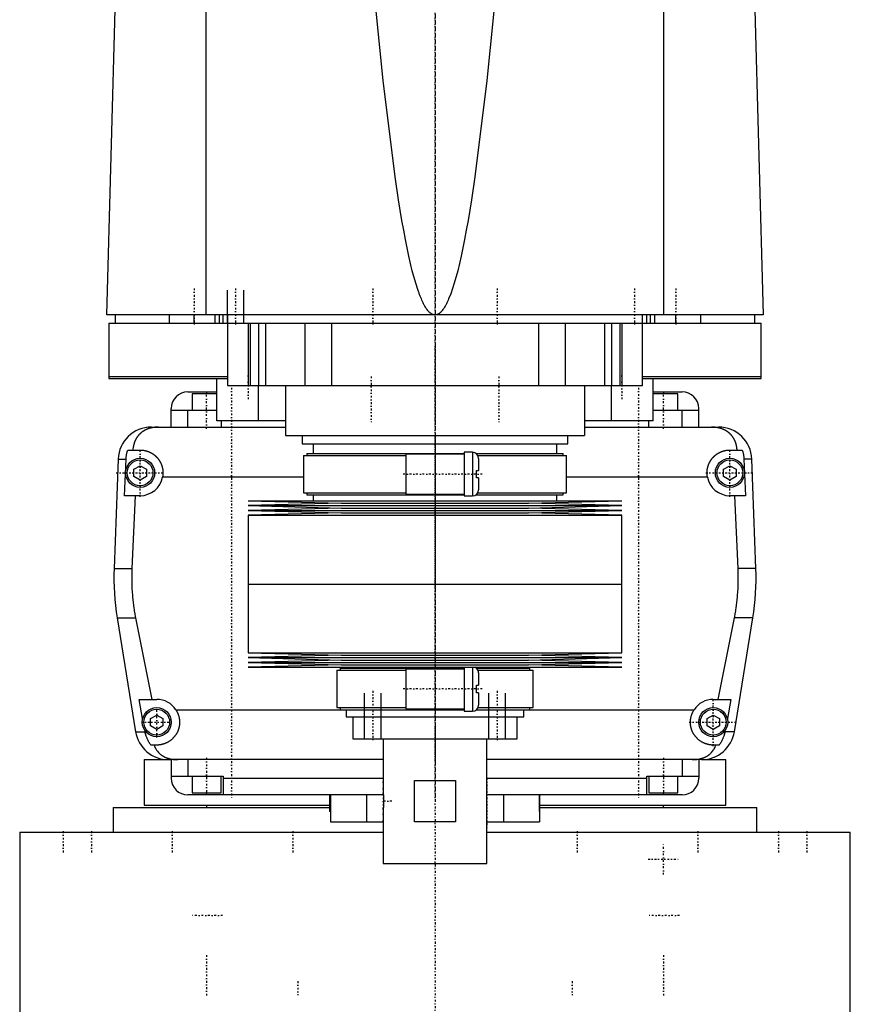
# Model space of a CAD drawing. Extents: x -120 to 120, y -1 to 896.
# Tile 2 of 3: x -100 to 100, y 322 to 559. Entities that reach past the tile are written whole.
import ezdxf

# ---------------------------------------------------------------- set-up
doc = ezdxf.new("R2010")
doc.units = 0
doc.linetypes.add('CENTER', pattern=[1.5, 0.45, -0.5, 0.05, -0.5])
for name, color, linetype in [('AM_0', 7, 'CONTINUOUS'), ('AM_10', 7, 'CONTINUOUS'), ('AM_7', 7, 'CENTER')]:
    doc.layers.add(name, color=color, linetype=linetype)

msp = doc.modelspace()

# ---------------------------------------------------------------- linework, layer by layer
at = {"layer": 'AM_0', "color": 7, "linetype": 'CONTINUOUS'}
for p, q in [((-55.06, 487.5), (-55.06, 569.6)), ((55.06, 487.5), (55.06, 569.6)), ((-79, 487.5), (-76.83, 568.63)), ((76.83, 568.63), (79, 487.5)), ((79, 487.5), (-79, 487.5)), ((-77, 487.5), (-77, 485.5)), ((-64, 487.5), (-64, 485.5)), ((-58, 485.5), (-58, 487.5)), ((-52.9, 485.5), (-52.9, 487.5)), ((-51.9, 485.5), (-51.9, 487.5)), ((-51, 485.5), (-51, 487.5)), ((-50, 487.5), (-50, 470.5)), ((50, 470.5), (50, 487.5)), ((51, 485.5), (51, 487.5)), ((51.9, 485.5), (51.9, 487.5)), ((52.9, 485.5), (52.9, 487.5)), ((58, 485.5), (58, 487.5)), ((64, 485.5), (64, 487.5)), ((77, 485.5), (77, 487.5)), ((-78.5, 485.5), (78.5, 485.5)), ((-78.5, 485.5), (-78.5, 472.2)), ((-45, 485.5), (-45, 470.5)), ((-44.5, 485.5), (-44.5, 470.5)), ((-42.5, 485.5), (-42.5, 470.5)), ((-40.83, 485.5), (-40.83, 470.5)), ((-31.31, 485.5), (-31.31, 470.5)), ((-24.92, 485.5), (-24.92, 470.5)), ((24.92, 485.5), (24.92, 470.5)), ((31.31, 485.5), (31.31, 470.5)), ((40.83, 485.5), (40.83, 470.5)), ((42.5, 485.5), (42.5, 470.5)), ((44.5, 485.5), (44.5, 470.5)), ((45, 485.5), (45, 470.5)), ((78.5, 472.2), (78.5, 485.5)), ((-78.5, 472.7), (-50.02, 472.7)), ((-78.5, 472.2), (-50.02, 472.2)), ((-52.5, 462), (-52.5, 472.2)), ((50.02, 472.7), (78.5, 472.7)), ((50.02, 472.2), (78.5, 472.2)), ((52.5, 462), (52.5, 472.2)), ((-50, 470.5), (50, 470.5)), ((-42.5, 462), (-42.5, 470.5)), ((-36, 470.5), (-36, 458.5)), ((36, 470.5), (36, 458.5)), ((42.5, 462), (42.5, 470.5)), ((-59.5, 469), (-52.5, 469)), ((-58.5, 468.5), (-58.5, 464.5)), ((-52.5, 468.5), (-58.5, 468.5)), ((-55, 469), (-55, 468.5)), ((52.5, 469), (59.5, 469)), ((58.5, 468.5), (52.5, 468.5)), ((55, 469), (55, 468.5)), ((58.5, 464.5), (58.5, 468.5)), ((-63.5, 460.5), (-63.5, 465)), ((-52.5, 464.5), (-63.5, 464.5)), ((-59.5, 460.5), (-59.5, 464.5)), ((63.5, 464.5), (52.5, 464.5)), ((59.5, 460.5), (59.5, 464.5)), ((63.5, 460.5), (63.5, 465)), ((-68.3, 460.5), (-36, 460.5)), ((-36, 462), (-52.5, 462)), ((-51.5, 462), (-51.5, 460.5)), ((52.5, 462), (36, 462)), ((36, 460.5), (68.3, 460.5)), ((51.5, 460.5), (51.5, 462)), ((-36, 458.5), (36, 458.5)), ((-32, 458.5), (-32, 456.5)), ((32, 456.5), (32, 458.5)), ((-73.97, 455), (-71, 455)), ((-32, 456.5), (32, 456.5)), ((-29.35, 456.5), (-29.35, 454.2)), ((29.35, 454.2), (29.35, 456.5)), ((71, 455), (73.97, 455)), ((-76.29, 452.8), (-77.28, 426.46)), ((-76.29, 452.8), (-74.4, 452.8)), ((-74.75, 444), (-74.4, 452.8)), ((-31.65, 453.7), (-31.65, 444.7)), ((-31.65, 453.7), (-7, 453.7)), ((-30.85, 454.2), (-30.85, 453.7)), ((-30.85, 454.2), (7, 454.2)), ((7, 454), (-7, 454)), ((-7, 454), (-7, 444.4)), ((9, 454.45), (7, 454.45)), ((7, 454.45), (7, 443.95)), ((9, 454.45), (9, 443.95)), ((9.83, 454.2), (30.85, 454.2)), ((10.3, 453.7), (31.65, 453.7)), ((10.5, 452.95), (10.5, 450.1)), ((30.85, 453.7), (30.85, 454.2)), ((31.65, 444.7), (31.65, 453.7)), ((76.29, 452.8), (74.4, 452.8)), ((74.4, 452.8), (74.75, 444)), ((77.28, 426.46), (76.29, 452.8)), ((-72.5, 450.37), (-71, 451.23)), ((-72.5, 448.63), (-72.5, 450.37)), ((-71, 451.23), (-69.5, 450.37)), ((-69.5, 450.37), (-69.5, 448.63)), ((69.5, 450.37), (71, 451.23)), ((69.5, 448.63), (69.5, 450.37)), ((71, 451.23), (72.5, 450.37)), ((72.5, 450.37), (72.5, 448.63)), ((-71, 447.77), (-72.5, 448.63)), ((-69.5, 448.63), (-71, 447.77)), ((-31.65, 448.5), (-65.59, 448.5)), ((10, 448.3), (10, 450.1)), ((10, 450.1), (10.5, 450.1)), ((10.5, 448.3), (10, 448.3)), ((10.5, 448.3), (10.5, 445.45)), ((65.59, 448.5), (31.65, 448.5)), ((71, 447.77), (69.5, 448.63)), ((72.5, 448.63), (71, 447.77)), ((-71, 444), (-74.75, 444)), ((-72.2, 444), (-72.97, 426.46)), ((-31.65, 444.7), (-7, 444.7)), ((-30.85, 444.7), (-30.85, 444.2)), ((-30.85, 444.2), (7, 444.2)), ((-29.35, 444.2), (-29.35, 442.75)), ((-7, 444.4), (7, 444.4)), ((7, 443.95), (9, 443.95)), ((9.83, 444.2), (30.85, 444.2)), ((10.3, 444.7), (31.65, 444.7)), ((29.35, 442.75), (29.35, 444.2)), ((30.85, 444.2), (30.85, 444.7)), ((74.75, 444), (71, 444)), ((72.97, 426.46), (72.2, 444)), ((-45, 442.75), (-22.5, 442.18)), ((-45, 442.75), (45, 442.75)), ((-22.5, 442.18), (-45, 441.61)), ((-45, 441.61), (-22.5, 441.04)), ((-45, 441.61), (45, 441.61)), ((-22.5, 441.04), (-45, 440.47)), ((-22.5, 442.18), (22.5, 442.18)), ((-22.5, 441.04), (22.5, 441.04)), ((22.5, 442.18), (45, 442.75)), ((45, 441.61), (22.5, 442.18)), ((22.5, 441.04), (45, 441.61)), ((45, 440.47), (22.5, 441.04)), ((-45, 440.47), (-22.5, 439.9)), ((-45, 440.47), (45, 440.47)), ((-22.5, 439.9), (-45, 439.33)), ((-45, 439.33), (-45, 422.75)), ((-45, 439.33), (45, 439.33)), ((-22.5, 439.9), (22.5, 439.9)), ((22.5, 439.9), (45, 440.47)), ((45, 439.33), (22.5, 439.9)), ((45, 422.75), (45, 439.33)), ((-77.28, 426.46), (-72.97, 426.46)), ((77.28, 426.46), (72.97, 426.46)), ((-45, 422.75), (45, 422.75)), ((-45, 422.75), (-45, 406.17)), ((-45, 422.75), (0, 422.75)), ((45, 406.17), (45, 422.75)), ((-76.54, 414.6), (-72.1, 387.22)), ((-76.54, 414.6), (-72.1, 414.6)), ((-72.1, 414.6), (-68.19, 395)), ((68.19, 395), (72.1, 414.6)), ((76.54, 414.6), (72.1, 414.6)), ((72.1, 387.22), (76.54, 414.6)), ((-45, 406.17), (-22.5, 405.6)), ((-45, 406.17), (45, 406.17)), ((-22.5, 405.6), (-45, 405.03)), ((-22.5, 405.6), (22.5, 405.6)), ((22.5, 405.6), (45, 406.17)), ((45, 405.03), (22.5, 405.6)), ((-45, 405.03), (-22.5, 404.46)), ((-45, 405.03), (45, 405.03)), ((-22.5, 404.46), (-45, 403.89)), ((-45, 403.89), (-22.5, 403.32)), ((-45, 403.89), (45, 403.89)), ((-22.5, 403.32), (-45, 402.75)), ((-22.5, 404.46), (22.5, 404.46)), ((-22.5, 403.32), (22.5, 403.32)), ((22.5, 404.46), (45, 405.03)), ((45, 403.89), (22.5, 404.46)), ((22.5, 403.32), (45, 403.89)), ((45, 402.75), (22.5, 403.32)), ((-45, 402.75), (45, 402.75)), ((-23.65, 402), (-23.65, 393)), ((-23.65, 402), (-7, 402)), ((-22.85, 402.5), (-22.85, 402)), ((-22.85, 402.5), (7, 402.5)), ((-21.35, 402.75), (-21.35, 402.5)), ((7, 402.3), (-7, 402.3)), ((-7, 402.3), (-7, 392.7)), ((7, 402.75), (7, 392.12)), ((9, 402.75), (9, 392.12)), ((9.99, 402.5), (22.85, 402.5)), ((10.36, 402), (23.65, 402)), ((10.5, 401.37), (10.5, 398.4)), ((21.35, 402.5), (21.35, 402.75)), ((22.85, 402), (22.85, 402.5)), ((23.65, 393), (23.65, 402)), ((10, 396.6), (10, 398.4)), ((10, 398.4), (10.5, 398.4)), ((10.5, 396.6), (10, 396.6)), ((10.5, 396.6), (10.5, 393.62)), ((-71.21, 395), (-67, 395)), ((-70.39, 390.38), (-71.21, 395)), ((67, 395), (71.21, 395)), ((71.21, 395), (70.39, 390.38)), ((-68.5, 390.37), (-67, 391.23)), ((-67, 391.23), (-65.5, 390.37)), ((-62.39, 392.5), (-9.13, 392.5)), ((-23.65, 393), (-7, 393)), ((-22.85, 393), (-22.85, 392.5)), ((-22.85, 392.5), (7.01, 392.5)), ((-21.35, 392.5), (-21.35, 390.8)), ((-7, 392.7), (7, 392.7)), ((7, 392.12), (9, 392.12)), ((9.99, 392.5), (22.85, 392.5)), ((10.36, 393), (23.65, 393)), ((21.35, 390.8), (21.35, 392.5)), ((21.35, 392.5), (62.39, 392.5)), ((22.85, 392.5), (22.85, 393)), ((65.5, 390.37), (67, 391.23)), ((67, 391.23), (68.5, 390.37)), ((-68.5, 388.63), (-68.5, 390.37)), ((-67, 387.77), (-68.5, 388.63)), ((-65.5, 388.63), (-67, 387.77)), ((-65.5, 390.37), (-65.5, 388.63)), ((-21.35, 390.8), (21.35, 390.8)), ((-19.75, 390.8), (-19.75, 385.5)), ((19.75, 385.5), (19.75, 390.8)), ((65.5, 388.63), (65.5, 390.37)), ((67, 387.77), (65.5, 388.63)), ((68.5, 388.63), (67, 387.77)), ((68.5, 390.37), (68.5, 388.63)), ((-72.1, 387.22), (-69.82, 387.22)), ((-69.82, 387.22), (-69.87, 387.5)), ((69.87, 387.5), (69.82, 387.22)), ((72.1, 387.22), (69.82, 387.22)), ((-67, 384), (-68.39, 384)), ((-19.75, 385.5), (19.75, 385.5)), ((-12.5, 385.5), (-12.5, 372.5)), ((12.5, 355.5), (12.5, 385.5)), ((68.39, 384), (67, 384)), ((-70, 380.5), (-70, 369.5)), ((-70, 380.5), (-63.57, 380.5)), ((-12.5, 380.5), (-64.2, 380.5)), ((-63.5, 380.5), (-63.5, 376)), ((-59.5, 380.5), (-59.5, 376.5)), ((64.2, 380.5), (12.5, 380.5)), ((59.5, 380.5), (59.5, 376.5)), ((63.5, 380.5), (63.5, 376)), ((64.2, 380.5), (70, 380.5)), ((70, 369.5), (70, 380.5)), ((-63.5, 376.5), (-51, 376.5)), ((-58.5, 376.5), (-58.5, 372.5)), ((-51.5, 372.5), (-51.5, 376.5)), ((-51, 376.5), (-51, 372)), ((-51, 376), (-12.5, 376)), ((-4.9, 375.5), (4.9, 375.5)), ((-4.9, 365.5), (-4.9, 375.5)), ((4.9, 375.5), (4.9, 365.5)), ((12.5, 376), (51, 376)), ((51, 372), (51, 376.5)), ((51, 376.5), (63.5, 376.5)), ((51.5, 376.5), (51.5, 372.5)), ((58.5, 372.5), (58.5, 376.5)), ((-12.44, 372), (-59.5, 372)), ((-58.5, 372.5), (-51.5, 372.5)), ((-55, 372), (-55, 372.5)), ((-25.37, 372), (-25.37, 368)), ((-25.16, 372), (-25.16, 365.5)), ((-16.5, 372), (-16.5, 365.5)), ((-12.49, 372.46), (-12.5, 372.5)), ((-12.48, 372.34), (-12.49, 372.41)), ((-12.44, 372.02), (-12.45, 372.14)), ((59.5, 372), (12.5, 372)), ((16.5, 372), (16.5, 365.5)), ((25.16, 372), (25.16, 365.5)), ((25.16, 368), (25.16, 372)), ((51.5, 372.5), (58.5, 372.5)), ((55, 372), (55, 372.5)), ((-77.5, 369), (-77.5, 363)), ((-77.5, 369), (-25.37, 369)), ((-70, 369.5), (-25.39, 369.5)), ((-55, 369.5), (-55, 369)), ((-25.16, 368), (-25.37, 368)), ((-12.5, 368.5), (-12.49, 368.54)), ((-12.5, 368.5), (-12.5, 355.5)), ((-12.49, 368.58), (-12.47, 368.71)), ((-12.45, 368.86), (-12.44, 368.98)), ((25.16, 369), (77.5, 369)), ((25.18, 369.5), (70, 369.5)), ((55, 369), (55, 369.5)), ((77.5, 363), (77.5, 369)), ((-25.16, 365.5), (-12.5, 365.5)), ((4.9, 365.5), (-4.9, 365.5)), ((12.5, 365.5), (25.16, 365.5)), ((-100, 363), (-100, 25)), ((-100, 363), (-12.51, 363)), ((12.51, 363), (100, 363)), ((100, 25), (100, 363)), ((-12.5, 355.5), (12.5, 355.5))]:
    msp.add_line(p, q, dxfattribs=at)
for points in [[(0, 487.5, 0), (-0.01, 487.5, 0), (-0.04, 487.5, 0), (-0.06, 487.5, 0), (-0.07, 487.5, 0), (-0.08, 487.5, 0), (-0.11, 487.5, 0), (-0.13, 487.51, 0), (-0.15, 487.51, 0), (-0.18, 487.51, 0), (-0.2, 487.51, 0), (-0.21, 487.52, 0), (-0.22, 487.52, 0), (-0.25, 487.52, 0), (-0.27, 487.53, 0), (-0.29, 487.53, 0), (-0.32, 487.54, 0), (-0.34, 487.54, 0), (-0.35, 487.54, 0), (-0.36, 487.55, 0), (-0.39, 487.55, 0), (-0.41, 487.56, 0), (-0.42, 487.56, 0), (-0.43, 487.57, 0), (-0.46, 487.57, 0), (-0.48, 487.58, 0), (-0.49, 487.59, 0), (-0.5, 487.59, 0), (-0.53, 487.6, 0), (-0.55, 487.61, 0), (-0.57, 487.62, 0), (-0.6, 487.63, 0), (-0.62, 487.64, 0), (-0.63, 487.64, 0), (-0.64, 487.65, 0), (-0.67, 487.66, 0), (-0.69, 487.67, 0), (-0.71, 487.68, 0), (-0.74, 487.69, 0), (-0.76, 487.71, 0), (-0.77, 487.71, 0), (-0.78, 487.72, 0), (-0.81, 487.73, 0), (-0.83, 487.74, 0), (-0.85, 487.76, 0), (-0.88, 487.77, 0), (-0.9, 487.79, 0), (-0.91, 487.8, 0), (-0.92, 487.8, 0), (-0.95, 487.82, 0), (-0.97, 487.83, 0), (-1.05, 487.89, 0), (-1.19, 488.01, 0), (-1.26, 488.07, 0), (-1.33, 488.13, 0), (-1.47, 488.27, 0), (-1.61, 488.43, 0), (-1.75, 488.59, 0), (-1.89, 488.78, 0), (-2.03, 488.97, 0), (-2.1, 489.07, 0), (-2.17, 489.18, 0), (-2.31, 489.41, 0), (-2.45, 489.64, 0), (-2.52, 489.77, 0), (-2.59, 489.89, 0), (-2.73, 490.16, 0), (-2.87, 490.44, 0), (-2.94, 490.59, 0), (-3.01, 490.73, 0), (-3.15, 491.04, 0), (-3.29, 491.36, 0), (-3.43, 491.7, 0), (-3.57, 492.05, 0), (-3.71, 492.41, 0), (-3.78, 492.6, 0), (-3.85, 492.79, 0), (-3.99, 493.18, 0), (-4.13, 493.59, 0), (-4.62, 495.12, 0), (-5.46, 498.14, 0), (-6.29, 501.66, 0), (-7.13, 505.68, 0), (-7.54, 507.88, 0), (-7.96, 510.2, 0), (-8.79, 515.22, 0), (-9.62, 520.74, 0), (-12.5, 543.94, 0), (-14.95, 568.63, 0)], [(14.95, 568.63, 0), (12.5, 543.94, 0), (9.62, 520.74, 0), (8.79, 515.22, 0), (7.96, 510.2, 0), (7.54, 507.88, 0), (7.13, 505.68, 0), (6.29, 501.66, 0), (5.46, 498.14, 0), (4.62, 495.12, 0), (3.78, 492.6, 0), (3.29, 491.36, 0), (3.15, 491.04, 0), (3.01, 490.73, 0), (2.94, 490.59, 0), (2.87, 490.44, 0), (2.73, 490.16, 0), (2.59, 489.89, 0), (2.52, 489.77, 0), (2.45, 489.64, 0), (2.31, 489.41, 0), (2.17, 489.18, 0), (2.1, 489.07, 0), (2.03, 488.97, 0), (1.89, 488.78, 0), (1.75, 488.59, 0), (1.61, 488.43, 0), (1.47, 488.27, 0), (1.33, 488.13, 0), (1.26, 488.07, 0), (1.19, 488.01, 0), (1.05, 487.89, 0), (0.91, 487.8, 0), (0.83, 487.74, 0), (0.81, 487.73, 0), (0.78, 487.72, 0), (0.77, 487.71, 0), (0.76, 487.71, 0), (0.74, 487.69, 0), (0.71, 487.68, 0), (0.69, 487.67, 0), (0.67, 487.66, 0), (0.64, 487.65, 0), (0.63, 487.64, 0), (0.62, 487.64, 0), (0.6, 487.63, 0), (0.57, 487.62, 0), (0.55, 487.61, 0), (0.53, 487.6, 0), (0.5, 487.59, 0), (0.49, 487.59, 0), (0.48, 487.58, 0), (0.46, 487.57, 0), (0.43, 487.57, 0), (0.42, 487.56, 0), (0.41, 487.56, 0), (0.39, 487.55, 0), (0.36, 487.55, 0), (0.35, 487.54, 0), (0.34, 487.54, 0), (0.32, 487.54, 0), (0.29, 487.53, 0), (0.27, 487.53, 0), (0.25, 487.52, 0), (0.22, 487.52, 0), (0.21, 487.52, 0), (0.2, 487.51, 0), (0.18, 487.51, 0), (0.15, 487.51, 0), (0.13, 487.51, 0), (0.11, 487.5, 0), (0.08, 487.5, 0), (0.07, 487.5, 0), (0.06, 487.5, 0), (0.04, 487.5, 0), (0.01, 487.5, 0), (0, 487.5, 0)], [(-66.56, 460.5, 0), (-66.61, 460.5, 0), (-66.7, 460.5, 0), (-66.8, 460.5, 0), (-66.84, 460.5, 0), (-66.89, 460.49, 0), (-66.98, 460.49, 0), (-67.08, 460.49, 0), (-67.17, 460.48, 0), (-67.26, 460.47, 0), (-67.35, 460.47, 0), (-67.4, 460.46, 0), (-67.45, 460.46, 0), (-67.54, 460.45, 0), (-67.63, 460.44, 0), (-67.72, 460.42, 0), (-67.82, 460.41, 0), (-67.91, 460.4, 0), (-67.95, 460.39, 0), (-68, 460.38, 0), (-68.09, 460.37, 0), (-68.18, 460.35, 0), (-68.23, 460.34, 0), (-68.27, 460.33, 0), (-68.36, 460.31, 0), (-68.45, 460.29, 0), (-68.49, 460.28, 0), (-68.53, 460.27, 0), (-68.62, 460.24, 0), (-68.71, 460.22, 0), (-68.79, 460.2, 0), (-68.88, 460.17, 0), (-68.96, 460.14, 0), (-69, 460.13, 0), (-69.04, 460.11, 0), (-69.13, 460.08, 0), (-69.21, 460.05, 0), (-69.29, 460.02, 0), (-69.37, 459.99, 0), (-69.45, 459.96, 0), (-69.49, 459.94, 0), (-69.53, 459.92, 0), (-69.6, 459.89, 0), (-69.68, 459.85, 0), (-69.76, 459.81, 0), (-69.83, 459.77, 0), (-69.91, 459.74, 0), (-69.94, 459.72, 0), (-69.98, 459.69, 0), (-70.05, 459.65, 0), (-70.12, 459.61, 0), (-70.19, 459.57, 0), (-70.26, 459.52, 0), (-70.33, 459.48, 0), (-70.37, 459.46, 0), (-70.4, 459.43, 0), (-70.47, 459.39, 0), (-70.53, 459.34, 0), (-70.6, 459.29, 0), (-70.66, 459.24, 0), (-70.72, 459.19, 0), (-70.75, 459.17, 0), (-70.78, 459.14, 0), (-70.84, 459.09, 0), (-70.9, 459.04, 0), (-70.93, 459.01, 0), (-70.96, 458.98, 0), (-71.02, 458.93, 0), (-71.08, 458.87, 0), (-71.1, 458.85, 0), (-71.13, 458.82, 0), (-71.19, 458.76, 0), (-71.24, 458.71, 0), (-71.29, 458.65, 0), (-71.34, 458.59, 0), (-71.4, 458.53, 0), (-71.42, 458.5, 0), (-71.45, 458.47, 0), (-71.5, 458.41, 0), (-71.54, 458.35, 0), (-71.59, 458.28, 0), (-71.64, 458.22, 0), (-71.68, 458.16, 0), (-71.71, 458.12, 0), (-71.73, 458.09, 0), (-71.77, 458.02, 0), (-71.82, 457.96, 0), (-71.86, 457.89, 0), (-71.9, 457.82, 0), (-71.94, 457.75, 0), (-71.96, 457.72, 0), (-71.98, 457.68, 0), (-72.02, 457.61, 0), (-72.06, 457.54, 0), (-72.1, 457.46, 0), (-72.13, 457.39, 0), (-72.17, 457.32, 0), (-72.18, 457.28, 0), (-72.2, 457.24, 0), (-72.24, 457.16, 0), (-72.27, 457.09, 0), (-72.3, 457.01, 0), (-72.33, 456.93, 0), (-72.36, 456.85, 0), (-72.37, 456.81, 0), (-72.39, 456.77, 0), (-72.42, 456.69, 0), (-72.44, 456.61, 0), (-72.46, 456.57, 0), (-72.47, 456.52, 0), (-72.49, 456.44, 0), (-72.52, 456.36, 0), (-72.53, 456.32, 0), (-72.54, 456.27, 0), (-72.56, 456.19, 0), (-72.58, 456.1, 0), (-72.6, 456.02, 0), (-72.62, 455.93, 0), (-72.63, 455.84, 0), (-72.64, 455.8, 0), (-72.65, 455.76, 0), (-72.66, 455.67, 0), (-72.68, 455.58, 0), (-72.72, 455.27, 0), (-72.74, 455, 0)], [(72.74, 455, 0), (72.74, 455.05, 0), (72.73, 455.14, 0), (72.72, 455.23, 0), (72.72, 455.27, 0), (72.71, 455.32, 0), (72.7, 455.41, 0), (72.69, 455.5, 0), (72.68, 455.59, 0), (72.66, 455.68, 0), (72.65, 455.76, 0), (72.64, 455.81, 0), (72.63, 455.85, 0), (72.61, 455.94, 0), (72.6, 456.03, 0), (72.58, 456.11, 0), (72.56, 456.2, 0), (72.54, 456.28, 0), (72.52, 456.33, 0), (72.51, 456.37, 0), (72.49, 456.45, 0), (72.46, 456.53, 0), (72.45, 456.58, 0), (72.44, 456.62, 0), (72.41, 456.7, 0), (72.39, 456.78, 0), (72.37, 456.82, 0), (72.36, 456.86, 0), (72.33, 456.94, 0), (72.3, 457.01, 0), (72.27, 457.09, 0), (72.23, 457.17, 0), (72.2, 457.24, 0), (72.18, 457.28, 0), (72.17, 457.32, 0), (72.13, 457.39, 0), (72.1, 457.46, 0), (72.06, 457.54, 0), (72.02, 457.61, 0), (71.98, 457.68, 0), (71.96, 457.71, 0), (71.94, 457.75, 0), (71.9, 457.82, 0), (71.86, 457.89, 0), (71.82, 457.95, 0), (71.78, 458.02, 0), (71.73, 458.08, 0), (71.71, 458.12, 0), (71.69, 458.15, 0), (71.64, 458.21, 0), (71.6, 458.28, 0), (71.55, 458.34, 0), (71.5, 458.4, 0), (71.45, 458.46, 0), (71.43, 458.49, 0), (71.4, 458.52, 0), (71.35, 458.58, 0), (71.3, 458.64, 0), (71.25, 458.7, 0), (71.19, 458.75, 0), (71.14, 458.81, 0), (71.11, 458.84, 0), (71.08, 458.87, 0), (71.03, 458.92, 0), (70.97, 458.98, 0), (70.94, 459, 0), (70.91, 459.03, 0), (70.85, 459.08, 0), (70.79, 459.13, 0), (70.76, 459.16, 0), (70.73, 459.18, 0), (70.67, 459.23, 0), (70.6, 459.28, 0), (70.54, 459.33, 0), (70.47, 459.38, 0), (70.41, 459.43, 0), (70.37, 459.45, 0), (70.34, 459.47, 0), (70.27, 459.52, 0), (70.2, 459.56, 0), (70.13, 459.61, 0), (70.06, 459.65, 0), (69.99, 459.69, 0), (69.95, 459.71, 0), (69.91, 459.73, 0), (69.84, 459.77, 0), (69.76, 459.81, 0), (69.69, 459.85, 0), (69.61, 459.88, 0), (69.53, 459.92, 0), (69.5, 459.94, 0), (69.46, 459.95, 0), (69.38, 459.99, 0), (69.3, 460.02, 0), (69.22, 460.05, 0), (69.13, 460.08, 0), (69.05, 460.11, 0), (69.01, 460.13, 0), (68.97, 460.14, 0), (68.89, 460.17, 0), (68.8, 460.19, 0), (68.72, 460.22, 0), (68.63, 460.24, 0), (68.54, 460.27, 0), (68.5, 460.28, 0), (68.46, 460.29, 0), (68.37, 460.31, 0), (68.28, 460.33, 0), (68.23, 460.34, 0), (68.19, 460.35, 0), (68.1, 460.36, 0), (68.01, 460.38, 0), (67.96, 460.39, 0), (67.91, 460.4, 0), (67.82, 460.41, 0), (67.73, 460.42, 0), (67.64, 460.44, 0), (67.55, 460.45, 0), (67.45, 460.46, 0), (67.41, 460.46, 0), (67.36, 460.47, 0), (67.27, 460.47, 0), (67.17, 460.48, 0), (67.08, 460.49, 0), (66.99, 460.49, 0), (66.89, 460.49, 0), (66.85, 460.5, 0), (66.8, 460.5, 0), (66.7, 460.5, 0), (66.61, 460.5, 0), (66.56, 460.5, 0)], [(-74.4, 452.8, 0), (-74.39, 452.86, 0), (-74.39, 452.98, 0), (-74.38, 453.1, 0), (-74.37, 453.16, 0), (-74.37, 453.23, 0), (-74.35, 453.35, 0), (-74.34, 453.47, 0), (-74.32, 453.6, 0), (-74.3, 453.72, 0), (-74.28, 453.85, 0), (-74.27, 453.91, 0), (-74.26, 453.97, 0), (-74.23, 454.1, 0), (-74.2, 454.22, 0), (-74.17, 454.34, 0), (-74.14, 454.47, 0), (-74.1, 454.59, 0), (-74.09, 454.65, 0), (-74.07, 454.71, 0), (-74.03, 454.83, 0), (-73.99, 454.94, 0), (-73.97, 455, 0)], [(-71, 455, 0), (-70.96, 455, 0), (-70.87, 455, 0), (-70.78, 455, 0), (-70.73, 454.99, 0), (-70.69, 454.99, 0), (-70.6, 454.99, 0), (-70.51, 454.98, 0), (-70.42, 454.97, 0), (-70.33, 454.96, 0), (-70.24, 454.95, 0), (-70.19, 454.94, 0), (-70.15, 454.93, 0), (-70.06, 454.92, 0), (-69.97, 454.9, 0), (-69.88, 454.88, 0), (-69.79, 454.86, 0), (-69.7, 454.84, 0), (-69.65, 454.83, 0), (-69.61, 454.82, 0), (-69.52, 454.8, 0), (-69.43, 454.77, 0), (-69.38, 454.76, 0), (-69.34, 454.74, 0), (-69.25, 454.72, 0), (-69.17, 454.69, 0), (-69.12, 454.67, 0), (-69.08, 454.65, 0), (-68.99, 454.62, 0), (-68.91, 454.59, 0), (-68.82, 454.55, 0), (-68.74, 454.51, 0), (-68.66, 454.48, 0), (-68.61, 454.46, 0), (-68.57, 454.44, 0), (-68.49, 454.39, 0), (-68.41, 454.35, 0), (-68.33, 454.31, 0), (-68.25, 454.26, 0), (-68.17, 454.22, 0), (-68.14, 454.2, 0), (-68.1, 454.17, 0), (-68.02, 454.12, 0), (-67.95, 454.07, 0), (-67.87, 454.02, 0), (-67.8, 453.97, 0), (-67.73, 453.92, 0), (-67.69, 453.89, 0), (-67.66, 453.87, 0), (-67.59, 453.81, 0), (-67.52, 453.76, 0), (-67.45, 453.7, 0), (-67.39, 453.65, 0), (-67.32, 453.59, 0), (-67.29, 453.56, 0), (-67.26, 453.53, 0), (-67.2, 453.47, 0), (-67.14, 453.41, 0), (-67.08, 453.35, 0), (-67.02, 453.29, 0), (-66.96, 453.23, 0), (-66.93, 453.2, 0), (-66.9, 453.17, 0), (-66.84, 453.1, 0), (-66.79, 453.04, 0), (-66.76, 453, 0), (-66.73, 452.97, 0), (-66.68, 452.9, 0), (-66.62, 452.83, 0), (-66.6, 452.8, 0), (-66.57, 452.76, 0), (-66.52, 452.69, 0), (-66.47, 452.62, 0), (-66.42, 452.55, 0), (-66.37, 452.47, 0), (-66.32, 452.4, 0), (-66.3, 452.36, 0), (-66.28, 452.32, 0), (-66.23, 452.24, 0), (-66.19, 452.17, 0), (-66.15, 452.09, 0), (-66.11, 452.01, 0), (-66.06, 451.93, 0), (-66.05, 451.89, 0), (-66.03, 451.85, 0), (-65.99, 451.77, 0), (-65.95, 451.68, 0), (-65.92, 451.6, 0), (-65.88, 451.52, 0), (-65.85, 451.43, 0), (-65.84, 451.39, 0), (-65.82, 451.35, 0), (-65.79, 451.26, 0), (-65.76, 451.18, 0), (-65.74, 451.09, 0), (-65.71, 451.01, 0), (-65.69, 450.92, 0), (-65.68, 450.88, 0), (-65.66, 450.83, 0), (-65.64, 450.75, 0), (-65.62, 450.66, 0), (-65.61, 450.57, 0), (-65.59, 450.48, 0), (-65.57, 450.4, 0), (-65.57, 450.35, 0), (-65.56, 450.31, 0), (-65.55, 450.22, 0), (-65.54, 450.13, 0), (-65.53, 450.09, 0), (-65.53, 450.04, 0), (-65.52, 449.96, 0), (-65.51, 449.87, 0), (-65.51, 449.82, 0), (-65.51, 449.78, 0), (-65.5, 449.69, 0), (-65.5, 449.61, 0), (-65.5, 449.52, 0), (-65.5, 449.43, 0), (-65.5, 449.35, 0), (-65.5, 449.3, 0), (-65.51, 449.26, 0), (-65.51, 449.17, 0), (-65.52, 449.08, 0), (-65.52, 448.99, 0), (-65.53, 448.9, 0), (-65.54, 448.81, 0), (-65.55, 448.77, 0), (-65.55, 448.72, 0), (-65.57, 448.63, 0), (-65.58, 448.54, 0), (-65.59, 448.5, 0)], [(65.59, 448.5, 0), (65.58, 448.54, 0), (65.57, 448.63, 0), (65.55, 448.72, 0), (65.55, 448.77, 0), (65.54, 448.81, 0), (65.53, 448.9, 0), (65.52, 448.99, 0), (65.52, 449.08, 0), (65.51, 449.17, 0), (65.51, 449.26, 0), (65.5, 449.3, 0), (65.5, 449.35, 0), (65.5, 449.43, 0), (65.5, 449.52, 0), (65.5, 449.61, 0), (65.5, 449.69, 0), (65.51, 449.78, 0), (65.51, 449.82, 0), (65.51, 449.87, 0), (65.52, 449.96, 0), (65.53, 450.04, 0), (65.53, 450.09, 0), (65.54, 450.13, 0), (65.55, 450.22, 0), (65.56, 450.31, 0), (65.57, 450.35, 0), (65.57, 450.4, 0), (65.59, 450.48, 0), (65.61, 450.57, 0), (65.62, 450.66, 0), (65.64, 450.75, 0), (65.66, 450.83, 0), (65.68, 450.88, 0), (65.69, 450.92, 0), (65.71, 451.01, 0), (65.74, 451.09, 0), (65.76, 451.18, 0), (65.79, 451.26, 0), (65.82, 451.35, 0), (65.84, 451.39, 0), (65.85, 451.43, 0), (65.88, 451.52, 0), (65.92, 451.6, 0), (65.95, 451.68, 0), (65.99, 451.77, 0), (66.03, 451.85, 0), (66.05, 451.89, 0), (66.06, 451.93, 0), (66.11, 452.01, 0), (66.15, 452.09, 0), (66.19, 452.17, 0), (66.23, 452.24, 0), (66.28, 452.32, 0), (66.3, 452.36, 0), (66.32, 452.4, 0), (66.37, 452.47, 0), (66.42, 452.55, 0), (66.47, 452.62, 0), (66.52, 452.69, 0), (66.57, 452.76, 0), (66.6, 452.8, 0), (66.62, 452.83, 0), (66.68, 452.9, 0), (66.73, 452.97, 0), (66.76, 453, 0), (66.79, 453.04, 0), (66.84, 453.1, 0), (66.9, 453.17, 0), (66.93, 453.2, 0), (66.96, 453.23, 0), (67.02, 453.29, 0), (67.08, 453.35, 0), (67.14, 453.41, 0), (67.2, 453.47, 0), (67.26, 453.53, 0), (67.29, 453.56, 0), (67.32, 453.59, 0), (67.39, 453.65, 0), (67.45, 453.7, 0), (67.52, 453.76, 0), (67.59, 453.81, 0), (67.66, 453.87, 0), (67.69, 453.89, 0), (67.73, 453.92, 0), (67.8, 453.97, 0), (67.87, 454.02, 0), (67.95, 454.07, 0), (68.02, 454.12, 0), (68.1, 454.17, 0), (68.14, 454.2, 0), (68.17, 454.22, 0), (68.25, 454.26, 0), (68.33, 454.31, 0), (68.41, 454.35, 0), (68.49, 454.39, 0), (68.57, 454.44, 0), (68.61, 454.46, 0), (68.66, 454.48, 0), (68.74, 454.51, 0), (68.82, 454.55, 0), (68.91, 454.59, 0), (68.99, 454.62, 0), (69.08, 454.65, 0), (69.12, 454.67, 0), (69.17, 454.69, 0), (69.25, 454.72, 0), (69.34, 454.74, 0), (69.38, 454.76, 0), (69.43, 454.77, 0), (69.52, 454.8, 0), (69.61, 454.82, 0), (69.65, 454.83, 0), (69.7, 454.84, 0), (69.79, 454.86, 0), (69.88, 454.88, 0), (69.97, 454.9, 0), (70.06, 454.92, 0), (70.15, 454.93, 0), (70.19, 454.94, 0), (70.24, 454.95, 0), (70.33, 454.96, 0), (70.42, 454.97, 0), (70.51, 454.98, 0), (70.6, 454.99, 0), (70.69, 454.99, 0), (70.73, 454.99, 0), (70.78, 455, 0), (70.87, 455, 0), (70.96, 455, 0), (71, 455, 0)], [(73.97, 455, 0), (73.99, 454.94, 0), (74.03, 454.83, 0), (74.07, 454.71, 0), (74.09, 454.65, 0), (74.1, 454.59, 0), (74.14, 454.47, 0), (74.17, 454.34, 0), (74.2, 454.22, 0), (74.23, 454.1, 0), (74.26, 453.97, 0), (74.27, 453.91, 0), (74.28, 453.85, 0), (74.3, 453.72, 0), (74.32, 453.6, 0), (74.34, 453.47, 0), (74.35, 453.35, 0), (74.37, 453.23, 0), (74.37, 453.16, 0), (74.38, 453.1, 0), (74.39, 452.98, 0), (74.39, 452.86, 0), (74.4, 452.8, 0)], [(-72.97, 426.46, 0), (-72.99, 426.13, 0), (-73.01, 425.49, 0), (-73.02, 424.84, 0), (-73.02, 424.53, 0), (-73.02, 424.21, 0), (-73.02, 423.57, 0), (-73, 422.93, 0), (-72.98, 422.28, 0), (-72.96, 421.63, 0), (-72.92, 420.97, 0), (-72.9, 420.64, 0), (-72.87, 420.31, 0), (-72.82, 419.65, 0), (-72.75, 418.98, 0), (-72.68, 418.31, 0), (-72.59, 417.64, 0), (-72.5, 416.96, 0), (-72.45, 416.62, 0), (-72.4, 416.29, 0), (-72.29, 415.61, 0), (-72.17, 414.94, 0), (-72.1, 414.6, 0)], [(72.1, 414.6, 0), (72.17, 414.94, 0), (72.29, 415.61, 0), (72.4, 416.29, 0), (72.45, 416.62, 0), (72.5, 416.96, 0), (72.59, 417.64, 0), (72.68, 418.31, 0), (72.75, 418.98, 0), (72.82, 419.65, 0), (72.87, 420.31, 0), (72.9, 420.64, 0), (72.92, 420.97, 0), (72.96, 421.63, 0), (72.98, 422.28, 0), (73, 422.93, 0), (73.02, 423.57, 0), (73.02, 424.21, 0), (73.02, 424.53, 0), (73.02, 424.84, 0), (73.01, 425.49, 0), (72.99, 426.13, 0), (72.97, 426.46, 0)], [(-62.39, 392.5, 0), (-62.36, 392.45, 0), (-62.3, 392.35, 0), (-62.24, 392.26, 0), (-62.21, 392.21, 0), (-62.18, 392.16, 0), (-62.13, 392.05, 0), (-62.08, 391.95, 0), (-62.03, 391.85, 0), (-61.98, 391.74, 0), (-61.93, 391.64, 0), (-61.91, 391.59, 0), (-61.89, 391.53, 0), (-61.85, 391.43, 0), (-61.81, 391.32, 0), (-61.77, 391.21, 0), (-61.74, 391.1, 0), (-61.71, 390.99, 0), (-61.69, 390.94, 0), (-61.68, 390.88, 0), (-61.65, 390.77, 0), (-61.62, 390.66, 0), (-61.61, 390.61, 0), (-61.6, 390.55, 0), (-61.58, 390.44, 0), (-61.56, 390.34, 0), (-61.56, 390.28, 0), (-61.55, 390.23, 0), (-61.53, 390.12, 0), (-61.52, 390.01, 0), (-61.51, 389.9, 0), (-61.51, 389.79, 0), (-61.5, 389.69, 0), (-61.5, 389.63, 0), (-61.5, 389.58, 0), (-61.5, 389.48, 0), (-61.5, 389.37, 0), (-61.5, 389.27, 0), (-61.51, 389.16, 0), (-61.52, 389.05, 0), (-61.52, 389, 0), (-61.53, 388.95, 0), (-61.54, 388.84, 0), (-61.55, 388.74, 0), (-61.57, 388.63, 0), (-61.59, 388.53, 0), (-61.61, 388.42, 0), (-61.62, 388.37, 0), (-61.63, 388.31, 0), (-61.65, 388.21, 0), (-61.68, 388.1, 0), (-61.71, 388, 0), (-61.74, 387.9, 0), (-61.77, 387.79, 0), (-61.79, 387.74, 0), (-61.81, 387.69, 0), (-61.84, 387.59, 0), (-61.88, 387.49, 0), (-61.92, 387.39, 0), (-61.96, 387.29, 0), (-62.01, 387.19, 0), (-62.03, 387.14, 0), (-62.05, 387.1, 0), (-62.1, 387, 0), (-62.15, 386.9, 0), (-62.18, 386.86, 0), (-62.2, 386.81, 0), (-62.26, 386.72, 0), (-62.31, 386.63, 0), (-62.34, 386.58, 0), (-62.37, 386.54, 0), (-62.43, 386.45, 0), (-62.49, 386.36, 0), (-62.55, 386.27, 0), (-62.61, 386.19, 0), (-62.67, 386.1, 0), (-62.71, 386.06, 0), (-62.74, 386.02, 0), (-62.81, 385.94, 0), (-62.87, 385.86, 0), (-62.94, 385.79, 0), (-63.01, 385.71, 0), (-63.09, 385.64, 0), (-63.12, 385.6, 0), (-63.16, 385.56, 0), (-63.23, 385.49, 0), (-63.31, 385.42, 0), (-63.38, 385.36, 0), (-63.46, 385.29, 0), (-63.55, 385.22, 0), (-63.59, 385.19, 0), (-63.63, 385.15, 0), (-63.71, 385.09, 0), (-63.8, 385.03, 0), (-63.89, 384.96, 0), (-63.98, 384.9, 0), (-64.07, 384.85, 0), (-64.12, 384.82, 0), (-64.16, 384.79, 0), (-64.26, 384.73, 0), (-64.36, 384.68, 0), (-64.45, 384.63, 0), (-64.55, 384.57, 0), (-64.65, 384.53, 0), (-64.7, 384.5, 0), (-64.76, 384.48, 0), (-64.86, 384.43, 0), (-64.96, 384.39, 0), (-65.02, 384.37, 0), (-65.07, 384.35, 0), (-65.17, 384.31, 0), (-65.28, 384.28, 0), (-65.34, 384.26, 0), (-65.39, 384.24, 0), (-65.5, 384.21, 0), (-65.61, 384.18, 0), (-65.72, 384.15, 0), (-65.83, 384.13, 0), (-65.94, 384.1, 0), (-66, 384.09, 0), (-66.05, 384.08, 0), (-66.16, 384.06, 0), (-66.27, 384.05, 0), (-66.39, 384.03, 0), (-66.5, 384.02, 0), (-66.61, 384.01, 0), (-66.67, 384.01, 0), (-66.72, 384.01, 0), (-66.83, 384, 0), (-66.94, 384, 0), (-67, 384, 0)], [(67, 384, 0), (66.94, 384, 0), (66.83, 384, 0), (66.72, 384.01, 0), (66.67, 384.01, 0), (66.61, 384.01, 0), (66.5, 384.02, 0), (66.39, 384.03, 0), (66.27, 384.05, 0), (66.16, 384.06, 0), (66.05, 384.08, 0), (66, 384.09, 0), (65.94, 384.1, 0), (65.83, 384.13, 0), (65.72, 384.15, 0), (65.61, 384.18, 0), (65.5, 384.21, 0), (65.39, 384.24, 0), (65.34, 384.26, 0), (65.28, 384.28, 0), (65.17, 384.31, 0), (65.07, 384.35, 0), (65.02, 384.37, 0), (64.96, 384.39, 0), (64.86, 384.43, 0), (64.76, 384.48, 0), (64.7, 384.5, 0), (64.65, 384.53, 0), (64.55, 384.57, 0), (64.45, 384.63, 0), (64.36, 384.68, 0), (64.26, 384.73, 0), (64.16, 384.79, 0), (64.12, 384.82, 0), (64.07, 384.85, 0), (63.98, 384.9, 0), (63.89, 384.96, 0), (63.8, 385.03, 0), (63.71, 385.09, 0), (63.63, 385.15, 0), (63.59, 385.19, 0), (63.55, 385.22, 0), (63.46, 385.29, 0), (63.38, 385.36, 0), (63.31, 385.42, 0), (63.23, 385.49, 0), (63.16, 385.56, 0), (63.12, 385.6, 0), (63.09, 385.64, 0), (63.01, 385.71, 0), (62.94, 385.79, 0), (62.87, 385.86, 0), (62.81, 385.94, 0), (62.74, 386.02, 0), (62.71, 386.06, 0), (62.67, 386.1, 0), (62.61, 386.19, 0), (62.55, 386.27, 0), (62.49, 386.36, 0), (62.43, 386.45, 0), (62.37, 386.54, 0), (62.34, 386.58, 0), (62.31, 386.63, 0), (62.26, 386.72, 0), (62.2, 386.81, 0), (62.18, 386.86, 0), (62.15, 386.9, 0), (62.1, 387, 0), (62.05, 387.1, 0), (62.03, 387.14, 0), (62.01, 387.19, 0), (61.96, 387.29, 0), (61.92, 387.39, 0), (61.88, 387.49, 0), (61.84, 387.59, 0), (61.81, 387.69, 0), (61.79, 387.74, 0), (61.77, 387.79, 0), (61.74, 387.9, 0), (61.71, 388, 0), (61.68, 388.1, 0), (61.65, 388.21, 0), (61.63, 388.31, 0), (61.62, 388.37, 0), (61.61, 388.42, 0), (61.59, 388.53, 0), (61.57, 388.63, 0), (61.55, 388.74, 0), (61.54, 388.84, 0), (61.53, 388.95, 0), (61.52, 389, 0), (61.52, 389.05, 0), (61.51, 389.16, 0), (61.5, 389.27, 0), (61.5, 389.37, 0), (61.5, 389.48, 0), (61.5, 389.58, 0), (61.5, 389.63, 0), (61.5, 389.69, 0), (61.51, 389.79, 0), (61.51, 389.9, 0), (61.52, 390.01, 0), (61.53, 390.12, 0), (61.55, 390.23, 0), (61.56, 390.28, 0), (61.56, 390.34, 0), (61.58, 390.44, 0), (61.6, 390.55, 0), (61.61, 390.61, 0), (61.62, 390.66, 0), (61.65, 390.77, 0), (61.68, 390.88, 0), (61.69, 390.94, 0), (61.71, 390.99, 0), (61.74, 391.1, 0), (61.77, 391.21, 0), (61.81, 391.32, 0), (61.85, 391.43, 0), (61.89, 391.53, 0), (61.91, 391.59, 0), (61.93, 391.64, 0), (61.98, 391.74, 0), (62.03, 391.85, 0), (62.08, 391.95, 0), (62.13, 392.05, 0), (62.18, 392.16, 0), (62.21, 392.21, 0), (62.24, 392.26, 0), (62.3, 392.35, 0), (62.36, 392.45, 0), (62.39, 392.5, 0)], [(-68.39, 384, 0), (-68.45, 384.08, 0), (-68.56, 384.23, 0), (-68.67, 384.39, 0), (-68.72, 384.47, 0), (-68.77, 384.55, 0), (-68.88, 384.72, 0), (-68.98, 384.89, 0), (-69.07, 385.07, 0), (-69.17, 385.25, 0), (-69.26, 385.43, 0), (-69.3, 385.53, 0), (-69.34, 385.62, 0), (-69.42, 385.81, 0), (-69.49, 385.99, 0), (-69.55, 386.17, 0), (-69.61, 386.35, 0), (-69.66, 386.54, 0), (-69.69, 386.63, 0), (-69.71, 386.73, 0), (-69.76, 386.92, 0), (-69.8, 387.12, 0), (-69.82, 387.22, 0)], [(69.82, 387.22, 0), (69.8, 387.12, 0), (69.76, 386.92, 0), (69.71, 386.73, 0), (69.69, 386.63, 0), (69.66, 386.54, 0), (69.61, 386.35, 0), (69.55, 386.17, 0), (69.49, 385.99, 0), (69.42, 385.81, 0), (69.34, 385.62, 0), (69.3, 385.53, 0), (69.26, 385.43, 0), (69.17, 385.25, 0), (69.07, 385.07, 0), (68.98, 384.89, 0), (68.88, 384.72, 0), (68.77, 384.55, 0), (68.72, 384.47, 0), (68.67, 384.39, 0), (68.56, 384.23, 0), (68.45, 384.08, 0), (68.39, 384, 0)], [(-67.64, 384, 0), (-67.57, 383.81, 0), (-67.42, 383.45, 0), (-67.24, 383.11, 0), (-67.14, 382.95, 0), (-67.04, 382.79, 0), (-66.82, 382.49, 0), (-66.59, 382.22, 0), (-66.32, 381.96, 0), (-66.16, 381.81, 0), (-66.11, 381.77, 0), (-66.07, 381.73, 0), (-66.04, 381.71, 0), (-66.02, 381.69, 0), (-65.97, 381.66, 0), (-65.92, 381.62, 0), (-65.87, 381.58, 0), (-65.81, 381.55, 0), (-65.76, 381.51, 0), (-65.73, 381.49, 0), (-65.71, 381.47, 0), (-65.65, 381.44, 0), (-65.6, 381.4, 0), (-65.57, 381.39, 0), (-65.54, 381.37, 0), (-65.49, 381.34, 0), (-65.43, 381.31, 0), (-65.4, 381.29, 0), (-65.38, 381.27, 0), (-65.32, 381.24, 0), (-65.26, 381.21, 0), (-65.2, 381.18, 0), (-65.14, 381.15, 0), (-65.08, 381.12, 0), (-65.05, 381.11, 0), (-65.02, 381.09, 0), (-64.96, 381.07, 0), (-64.9, 381.04, 0), (-64.83, 381.01, 0), (-64.77, 380.99, 0), (-64.71, 380.96, 0), (-64.68, 380.95, 0), (-64.64, 380.94, 0), (-64.58, 380.91, 0), (-64.52, 380.89, 0), (-64.45, 380.87, 0), (-64.39, 380.85, 0), (-64.32, 380.83, 0), (-64.29, 380.82, 0), (-64.25, 380.81, 0), (-64.19, 380.79, 0), (-64.12, 380.77, 0), (-64.05, 380.75, 0), (-63.98, 380.73, 0), (-63.92, 380.72, 0), (-63.88, 380.71, 0), (-63.85, 380.7, 0), (-63.78, 380.69, 0), (-63.71, 380.67, 0), (-63.64, 380.66, 0), (-63.57, 380.64, 0), (-63.5, 380.63, 0), (-63.46, 380.62, 0), (-63.43, 380.62, 0), (-63.36, 380.61, 0), (-63.28, 380.59, 0), (-63.25, 380.59, 0), (-63.21, 380.58, 0), (-63.14, 380.57, 0), (-63.07, 380.57, 0), (-63.03, 380.56, 0), (-62.99, 380.56, 0), (-62.92, 380.55, 0), (-62.85, 380.54, 0), (-62.77, 380.54, 0), (-62.7, 380.53, 0), (-62.63, 380.52, 0), (-62.59, 380.52, 0), (-62.55, 380.52, 0), (-62.48, 380.51, 0), (-62.41, 380.51, 0), (-62.15, 380.5, 0), (-61.92, 380.5, 0)], [(61.92, 380.5, 0), (62.15, 380.5, 0), (62.41, 380.51, 0), (62.48, 380.51, 0), (62.55, 380.52, 0), (62.59, 380.52, 0), (62.63, 380.52, 0), (62.7, 380.53, 0), (62.77, 380.54, 0), (62.85, 380.54, 0), (62.92, 380.55, 0), (62.99, 380.56, 0), (63.03, 380.56, 0), (63.07, 380.57, 0), (63.14, 380.57, 0), (63.21, 380.58, 0), (63.25, 380.59, 0), (63.28, 380.59, 0), (63.36, 380.61, 0), (63.43, 380.62, 0), (63.46, 380.62, 0), (63.5, 380.63, 0), (63.57, 380.64, 0), (63.64, 380.66, 0), (63.71, 380.67, 0), (63.78, 380.69, 0), (63.86, 380.7, 0), (63.89, 380.71, 0), (63.93, 380.72, 0), (63.99, 380.74, 0), (64.06, 380.75, 0), (64.13, 380.77, 0), (64.2, 380.79, 0), (64.27, 380.81, 0), (64.3, 380.82, 0), (64.33, 380.83, 0), (64.4, 380.85, 0), (64.47, 380.87, 0), (64.53, 380.9, 0), (64.6, 380.92, 0), (64.66, 380.94, 0), (64.69, 380.96, 0), (64.72, 380.97, 0), (64.79, 380.99, 0), (64.85, 381.02, 0), (64.91, 381.05, 0), (64.97, 381.07, 0), (65.03, 381.1, 0), (65.06, 381.11, 0), (65.09, 381.13, 0), (65.15, 381.16, 0), (65.21, 381.19, 0), (65.27, 381.22, 0), (65.33, 381.25, 0), (65.39, 381.28, 0), (65.42, 381.3, 0), (65.45, 381.31, 0), (65.5, 381.35, 0), (65.56, 381.38, 0), (65.59, 381.4, 0), (65.61, 381.41, 0), (65.67, 381.45, 0), (65.72, 381.48, 0), (65.75, 381.5, 0), (65.78, 381.52, 0), (65.83, 381.56, 0), (65.88, 381.59, 0), (65.93, 381.63, 0), (65.98, 381.67, 0), (66.03, 381.71, 0), (66.06, 381.73, 0), (66.08, 381.75, 0), (66.13, 381.79, 0), (66.18, 381.83, 0), (66.34, 381.97, 0), (66.6, 382.23, 0), (66.84, 382.51, 0), (67.05, 382.81, 0), (67.15, 382.97, 0), (67.25, 383.13, 0), (67.42, 383.46, 0), (67.57, 383.82, 0), (67.64, 384, 0)], [(-12.5, 372.5, 0), (-12.5, 372.5, 0), (-12.5, 372.5, 0), (-12.5, 372.49, 0), (-12.5, 372.49, 0), (-12.5, 372.49, 0), (-12.5, 372.48, 0), (-12.5, 372.47, 0), (-12.49, 372.46, 0), (-12.49, 372.45, 0), (-12.49, 372.44, 0), (-12.49, 372.43, 0), (-12.49, 372.42, 0), (-12.49, 372.4, 0), (-12.48, 372.38, 0), (-12.48, 372.36, 0), (-12.48, 372.34, 0), (-12.48, 372.31, 0), (-12.47, 372.3, 0), (-12.47, 372.29, 0), (-12.47, 372.26, 0), (-12.47, 372.23, 0), (-12.46, 372.22, 0), (-12.46, 372.2, 0), (-12.46, 372.17, 0), (-12.45, 372.13, 0), (-12.45, 372.12, 0), (-12.45, 372.1, 0), (-12.45, 372.06, 0), (-12.44, 372.03, 0), (-12.44, 371.99, 0), (-12.43, 371.95, 0), (-12.43, 371.91, 0), (-12.43, 371.89, 0), (-12.43, 371.87, 0), (-12.42, 371.83, 0), (-12.42, 371.79, 0), (-12.41, 371.74, 0), (-12.41, 371.7, 0), (-12.41, 371.65, 0), (-12.41, 371.63, 0), (-12.4, 371.6, 0), (-12.4, 371.56, 0), (-12.4, 371.51, 0), (-12.39, 371.46, 0), (-12.39, 371.4, 0), (-12.39, 371.35, 0), (-12.38, 371.33, 0), (-12.38, 371.3, 0), (-12.38, 371.25, 0), (-12.38, 371.19, 0), (-12.38, 371.14, 0), (-12.37, 371.08, 0), (-12.37, 371.03, 0), (-12.37, 371, 0), (-12.37, 370.97, 0), (-12.37, 370.91, 0), (-12.37, 370.86, 0), (-12.36, 370.8, 0), (-12.36, 370.75, 0), (-12.36, 370.69, 0), (-12.36, 370.66, 0), (-12.36, 370.64, 0), (-12.36, 370.58, 0), (-12.36, 370.53, 0), (-12.36, 370.5, 0), (-12.36, 370.47, 0), (-12.36, 370.42, 0), (-12.36, 370.36, 0), (-12.36, 370.34, 0), (-12.36, 370.31, 0), (-12.36, 370.25, 0), (-12.36, 370.2, 0), (-12.37, 370.14, 0), (-12.37, 370.08, 0), (-12.37, 370.03, 0), (-12.37, 370, 0), (-12.37, 369.97, 0), (-12.37, 369.92, 0), (-12.38, 369.86, 0), (-12.38, 369.81, 0), (-12.38, 369.75, 0), (-12.38, 369.7, 0), (-12.38, 369.67, 0), (-12.39, 369.65, 0), (-12.39, 369.59, 0), (-12.39, 369.54, 0), (-12.4, 369.49, 0), (-12.4, 369.44, 0), (-12.4, 369.39, 0), (-12.41, 369.37, 0), (-12.41, 369.35, 0), (-12.41, 369.3, 0), (-12.41, 369.26, 0), (-12.42, 369.21, 0), (-12.42, 369.17, 0), (-12.43, 369.13, 0), (-12.43, 369.11, 0), (-12.43, 369.09, 0), (-12.43, 369.05, 0), (-12.44, 369.01, 0), (-12.44, 368.97, 0), (-12.45, 368.94, 0), (-12.45, 368.9, 0), (-12.45, 368.88, 0), (-12.45, 368.87, 0), (-12.46, 368.83, 0), (-12.46, 368.8, 0), (-12.46, 368.78, 0), (-12.47, 368.77, 0), (-12.47, 368.74, 0), (-12.47, 368.71, 0), (-12.47, 368.7, 0), (-12.48, 368.69, 0), (-12.48, 368.66, 0), (-12.48, 368.64, 0), (-12.48, 368.62, 0), (-12.49, 368.6, 0), (-12.49, 368.58, 0), (-12.49, 368.57, 0), (-12.49, 368.56, 0), (-12.49, 368.55, 0), (-12.49, 368.54, 0), (-12.5, 368.53, 0), (-12.5, 368.52, 0), (-12.5, 368.51, 0), (-12.5, 368.51, 0), (-12.5, 368.51, 0), (-12.5, 368.5, 0), (-12.5, 368.5, 0), (-12.5, 368.5, 0)]]:
    msp.add_polyline3d(points, dxfattribs=at)
for centre, radius in [((-71, 449.5), 3.5), ((-71, 449.5), 3.1), ((71, 449.5), 3.5), ((71, 449.5), 3.1), ((-67, 389.5), 3.5), ((-67, 389.5), 3.1), ((67, 389.5), 3.5), ((67, 389.5), 3.1)]:
    msp.add_circle(centre, radius, dxfattribs=at)
for centre, radius, start, end in [((-59.5, 465), 4, 90, 180), ((59.5, 465), 4, 0, 90), ((-68.3, 452.5), 8, 90, 177.861), ((68.3, 452.5), 8, 2.139, 90), ((9, 452.95), 1.5, 0, 90), ((-71, 449.5), 5.5, 270, 349.5243), ((71, 449.5), 5.5, 190.4757, 270), ((9, 445.45), 1.5, 270, 0), ((-17.32, 424.22), 60, 177.861, 189.225), ((17.32, 424.22), 60, 350.775, 2.139), ((9, 401.37), 1.5, 0, 66.4435), ((-67, 389.5), 5.5, 33.0557, 90), ((9, 393.62), 1.5, 270, 0), ((67, 389.5), 5.5, 90, 146.9443), ((-64.2, 388.5), 8, 189.225, 270), ((64.2, 388.5), 8, 270, 350.775), ((-59.5, 376), 4, 180, 270), ((59.5, 376), 4, 270, 0)]:
    msp.add_arc(centre, radius, start, end, dxfattribs=at)
at = {"layer": 'AM_10', "color": 7, "linetype": 'CONTINUOUS'}
for p, q in [((-50, 485.5), (-50, 493.5)), ((-46, 485.5), (-46, 493.5)), ((-17, 385.5), (-17, 396.5)), ((-13, 385.5), (-13, 396.5)), ((13, 385.5), (13, 396.5)), ((17, 385.5), (17, 396.5))]:
    msp.add_line(p, q, dxfattribs=at)
at = {"layer": 'AM_7', "color": 4, "linetype": 'CENTER'}
for p, q in [((0, 896.25), (0, 329.75)), ((0, 700.5), (0, 370.5)), ((-58, 493.9), (-58, 485.1)), ((-48, 493.9), (-48, 485.1)), ((-15, 493.9), (-15, 485.1)), ((15, 493.9), (15, 485.1)), ((48, 493.9), (48, 485.1)), ((58, 493.9), (58, 485.1)), ((0, 480.07), (0, 459.92)), ((-45, 473.8), (-45, 467.2)), ((-15.35, 472.7), (-15.35, 461.7)), ((15.35, 472.7), (15.35, 461.7)), ((45, 473.8), (45, 467.2)), ((-49, 470), (-49, 371)), ((49, 470), (49, 371)), ((-55, 460.1), (-55, 468.9)), ((55, 460.1), (55, 468.9)), ((0, 458.19), (0, 421.06)), ((-71, 443.73), (-71, 455.27)), ((71, 443.73), (71, 455.27)), ((-76.77, 449.5), (-65.23, 449.5)), ((11.37, 449.2), (-7.88, 449.2)), ((65.23, 449.5), (76.77, 449.5)), ((0, 424.35), (0, 389.2)), ((0, 406.4), (0, 1.6)), ((-15, 397.05), (-15, 384.95)), ((11.37, 397.5), (-7.88, 397.5)), ((15, 397.05), (15, 384.95)), ((67, 383.73), (67, 395.27)), ((-67, 385.82), (-67, 393.18)), ((-70.67, 389.5), (-63.33, 389.5)), ((61.23, 389.5), (72.78, 389.5)), ((0, 388.38), (0, 380.12)), ((-55, 380.9), (-55, 372.1)), ((55, 380.9), (55, 372.1)), ((-12.5, 376.05), (-12.5, 363.95)), ((12.5, 376.05), (12.5, 363.95)), ((-10.4, 370.5), (-12.6, 370.5)), ((-89.5, 363.25), (-89.5, 357.75)), ((-82.69, 363.25), (-82.69, 357.75)), ((-63.29, 363.25), (-63.29, 357.75)), ((-34.25, 363.25), (-34.25, 357.75)), ((34.25, 363.25), (34.25, 357.75)), ((63.29, 363.25), (63.29, 357.75)), ((82.69, 363.25), (82.69, 357.75)), ((89.5, 363.25), (89.5, 357.75)), ((55, 352.82), (55, 360.18)), ((51.32, 356.5), (58.67, 356.5)), ((-51.15, 343), (-58.85, 343)), ((58.85, 343), (51.15, 343)), ((-55, 333.45), (-55, 323.55)), ((55, 333.45), (55, 323.55)), ((-33, 327.15), (-33, 323.85)), ((33, 327.15), (33, 323.85))]:
    msp.add_line(p, q, dxfattribs=at)

doc.saveas('drawing.dxf')
